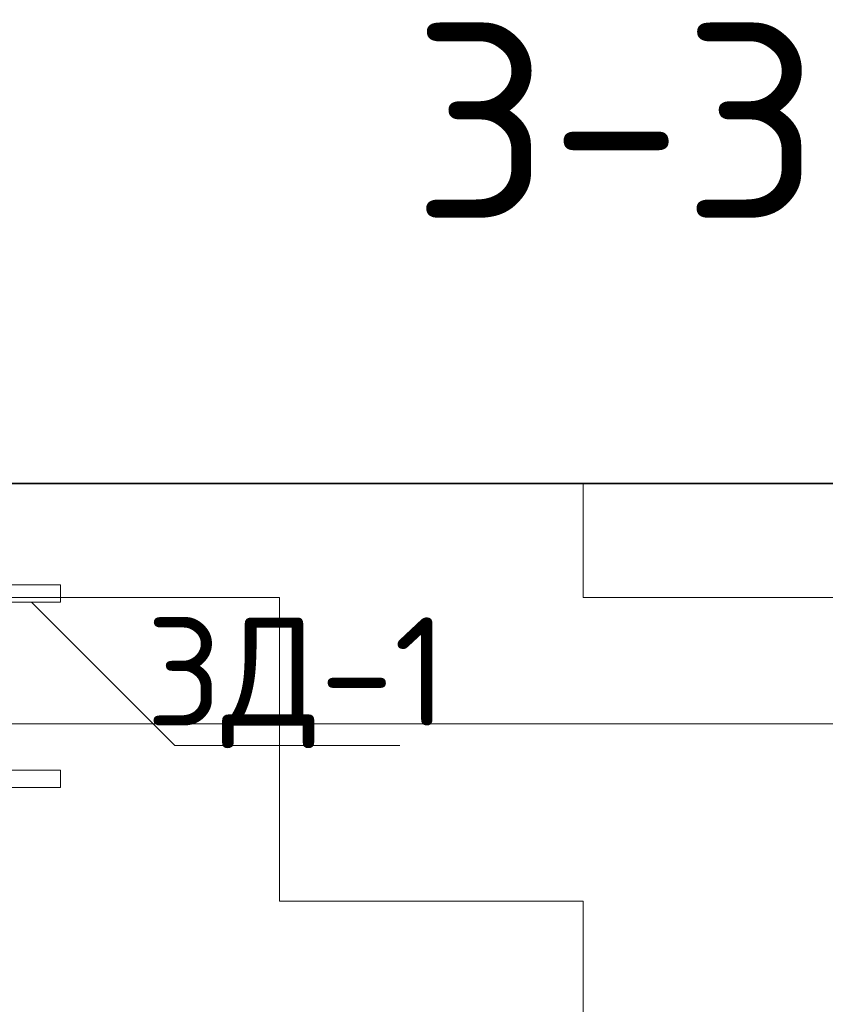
# Model space of a CAD drawing. Header units: metres. Extents: x -38 to 102, y -15 to 21.
# Tile 221 of 229: x 74.775 to 75.054, y 12.879 to 13.22. Entities that reach past the tile are written whole.
import ezdxf

# ---------------------------------------------------------------- set-up
doc = ezdxf.new("R2010")
doc.units = ezdxf.units.M
for name, color, linetype, lineweight in [('XR$3$Перекрытие_ Сборный элемент', 7, 'Continuous', 35), ('XR$3$Текст_ общее_1', 7, 'Continuous', 13), ('XR$4$Перекрытие_ Сборный элемент', 7, 'Continuous', 35), ('XR$4$Текст_ общее_1', 7, 'Continuous', 13), ('XR$5$Текст_ примечание', 7, 'Continuous', 13), ('XR$6$Перекрытие_ Сборный элемент', 7, 'Continuous', 35), ('XR$6$Текст_ общее_1', 7, 'Continuous', 13)]:
    doc.layers.add(name, color=color, linetype=linetype, lineweight=lineweight)
doc.styles.add('ISOCPEUR', font='txt')
pattern_1 = [(0, (0.21, 0.21), (0.105, 0.105), [0.105, -0.105]), (90, (0.21, 0.21), (-0.105, 0.105), [0.105, -0.105])]

# ---------------------------------------------------------------- blocks, each defined once
blk = doc.blocks.new('СЛОЖНЫЙ_ОБЪЕКТ_38')
at = {"layer": 'XR$3$Перекрытие_ Сборный элемент', "color": 7, "linetype": 'Continuous', "lineweight": 13, "transparency": 33554687}
for points in [[(74.68936, 12.93949), (74.68936, 13.03949), (74.67936, 13.03949), (74.67936, 12.93949), (74.68936, 12.93949)], [(74.68936, 13.02449), (74.68936, 13.01849), (74.78936, 13.01849), (74.78936, 13.02449), (74.68936, 13.02449)], [(74.68936, 12.95449), (74.68936, 12.96049), (74.78936, 12.96049), (74.78936, 12.95449), (74.68936, 12.95449)]]:
    blk.add_lwpolyline(points, close=True, dxfattribs=at)
blk = doc.blocks.new('СЛОЖНЫЙ_ОБЪЕКТ_79')
at = {"layer": 'XR$4$Перекрытие_ Сборный элемент', "color": 7, "linetype": 'Continuous', "lineweight": 13, "transparency": 33554687}
for points in [[(74.68936, 12.93949), (74.68936, 13.03949), (74.67936, 13.03949), (74.67936, 12.93949), (74.68936, 12.93949)], [(74.68936, 13.02449), (74.68936, 13.01849), (74.78936, 13.01849), (74.78936, 13.02449), (74.68936, 13.02449)], [(74.68936, 12.95449), (74.68936, 12.96049), (74.78936, 12.96049), (74.78936, 12.95449), (74.68936, 12.95449)]]:
    blk.add_lwpolyline(points, close=True, dxfattribs=at)
blk = doc.blocks.new('СЛОЖНЫЙ_ОБЪЕКТ_121')
at = {"layer": 'XR$6$Перекрытие_ Сборный элемент', "color": 7, "linetype": 'Continuous', "lineweight": 13, "transparency": 33554687}
for points in [[(74.68936, 12.93949), (74.68936, 13.03949), (74.67936, 13.03949), (74.67936, 12.93949), (74.68936, 12.93949)], [(74.68936, 13.02449), (74.68936, 13.01849), (74.78936, 13.01849), (74.78936, 13.02449), (74.68936, 13.02449)], [(74.68936, 12.95449), (74.68936, 12.96049), (74.78936, 12.96049), (74.78936, 12.95449), (74.68936, 12.95449)]]:
    blk.add_lwpolyline(points, close=True, dxfattribs=at)

msp = doc.modelspace()

# ---------------------------------------------------------------- hatches: boundary and pattern name
at = {"linetype": 'Continuous', "lineweight": 13, "transparency": 33554687}
h = msp.add_hatch(dxfattribs=at)
h.set_pattern_fill('____', scale=0.105, style=0, pattern_type=2)
h.set_pattern_definition(pattern_1)
h.paths.add_polyline_path([(74.67936, 12.93949), (74.59936, 12.89949), (74.59936, 12.69949), (74.89936, 12.69949), (74.89936, 12.85949), (75.22301, 12.85949), (75.22301, 13.05949), (74.67936, 13.05949)], flags=0)
h = msp.add_hatch(dxfattribs=at)
h.set_pattern_fill('____', scale=0.105, style=0, pattern_type=2)
h.set_pattern_definition(pattern_1)
h.paths.add_polyline_path([(74.67936, 12.93949), (74.59936, 12.89949), (74.59936, 12.69949), (74.89936, 12.69949), (74.89936, 12.85949), (75.22301, 12.85949), (75.22301, 13.05949), (74.67936, 13.05949)], flags=0)
h = msp.add_hatch(dxfattribs=at)
h.set_pattern_fill('____', scale=0.105, style=0, pattern_type=2)
h.set_pattern_definition(pattern_1)
h.paths.add_polyline_path([(74.67936, 12.93949), (74.59936, 12.89949), (74.59936, 12.69949), (74.89936, 12.69949), (74.89936, 12.85949), (75.22301, 12.85949), (75.22301, 13.05949), (74.67936, 13.05949)], flags=0)

# ---------------------------------------------------------------- linework, layer by layer
at = {"color": 7, "linetype": 'Continuous', "lineweight": 35, "transparency": 33554687}
msp.add_line((75.22301, 13.05949), (74.67936, 13.05949), dxfattribs=at)
msp.add_line((75.22301, 13.05949), (74.67936, 13.05949), dxfattribs=at)
msp.add_line((75.22301, 13.05949), (74.67936, 13.05949), dxfattribs=at)
at = {"color": 7, "linetype": 'Continuous', "lineweight": 13, "transparency": 33554687}
msp.add_lwpolyline([(74.77937, 13.01849), (74.82886, 12.96899), (74.90673, 12.96899)], dxfattribs=at)
msp.add_lwpolyline([(74.77937, 13.01849), (74.82886, 12.96899), (74.90673, 12.96899)], dxfattribs=at)
msp.add_lwpolyline([(74.77937, 13.01849), (74.82886, 12.96899), (74.90673, 12.96899)], dxfattribs=at)
at = {"layer": 'XR$5$Текст_ примечание', "color": 7, "linetype": 'Continuous', "lineweight": 13, "transparency": 33554687}
msp.add_line((88.97573, 12.97641), (70.47573, 12.97641), dxfattribs=at)

# ---------------------------------------------------------------- block references
at = {"layer": 'XR$3$Перекрытие_ Сборный элемент', "color": 7, "linetype": 'Continuous', "lineweight": 13, "transparency": 33554687}
msp.add_blockref('СЛОЖНЫЙ_ОБЪЕКТ_38', (0, 0), dxfattribs=at)
at = {"layer": 'XR$4$Перекрытие_ Сборный элемент', "color": 7, "linetype": 'Continuous', "lineweight": 13, "transparency": 33554687}
msp.add_blockref('СЛОЖНЫЙ_ОБЪЕКТ_79', (0, 0), dxfattribs=at)
at = {"layer": 'XR$6$Перекрытие_ Сборный элемент', "color": 7, "linetype": 'Continuous', "lineweight": 13, "transparency": 33554687}
msp.add_blockref('СЛОЖНЫЙ_ОБЪЕКТ_121', (0, 0), dxfattribs=at)

# ---------------------------------------------------------------- texts
at = {"color": 7, "linetype": 'Continuous', "lineweight": 50, "transparency": 33554687, "insert": (74.98153, 13.18495), "char_height": 0.0675, "width": 0.1725652, "attachment_point": 5, "style": 'ISOCPEUR'}
msp.add_mtext('\\A1;{\\fISOCPEUR|i0|b0;\\H0.067500;\\W1.000000;\\C7;3-3}\\P', dxfattribs=at)
msp.add_mtext('\\A1;{\\fISOCPEUR|i0|b0;\\H0.067500;\\W1.000000;\\C7;3-3}\\P', dxfattribs=at)
msp.add_mtext('\\A1;{\\fISOCPEUR|i0|b0;\\H0.067500;\\W1.000000;\\C7;3-3}\\P', dxfattribs=at)
at = {"layer": 'XR$3$Текст_ общее_1', "color": 7, "linetype": 'Continuous', "lineweight": 13, "transparency": 33554687, "insert": (74.87111, 12.99065), "char_height": 0.0375, "width": 0.1233173, "attachment_point": 5, "style": 'ISOCPEUR'}
msp.add_mtext('\\A1;{\\fISOCPEUR|i0|b0;\\H0.037500;\\W1.000000;\\C7;ЗД-1}\\P', dxfattribs=at)
at = {"layer": 'XR$4$Текст_ общее_1', "color": 7, "linetype": 'Continuous', "lineweight": 13, "transparency": 33554687, "insert": (74.87111, 12.99065), "char_height": 0.0375, "width": 0.1233173, "attachment_point": 5, "style": 'ISOCPEUR'}
msp.add_mtext('\\A1;{\\fISOCPEUR|i0|b0;\\H0.037500;\\W1.000000;\\C7;ЗД-1}\\P', dxfattribs=at)
at = {"layer": 'XR$6$Текст_ общее_1', "color": 7, "linetype": 'Continuous', "lineweight": 13, "transparency": 33554687, "insert": (74.87111, 12.99065), "char_height": 0.0375, "width": 0.1233173, "attachment_point": 5, "style": 'ISOCPEUR'}
msp.add_mtext('\\A1;{\\fISOCPEUR|i0|b0;\\H0.037500;\\W1.000000;\\C7;ЗД-1}\\P', dxfattribs=at)

doc.saveas('drawing.dxf')
